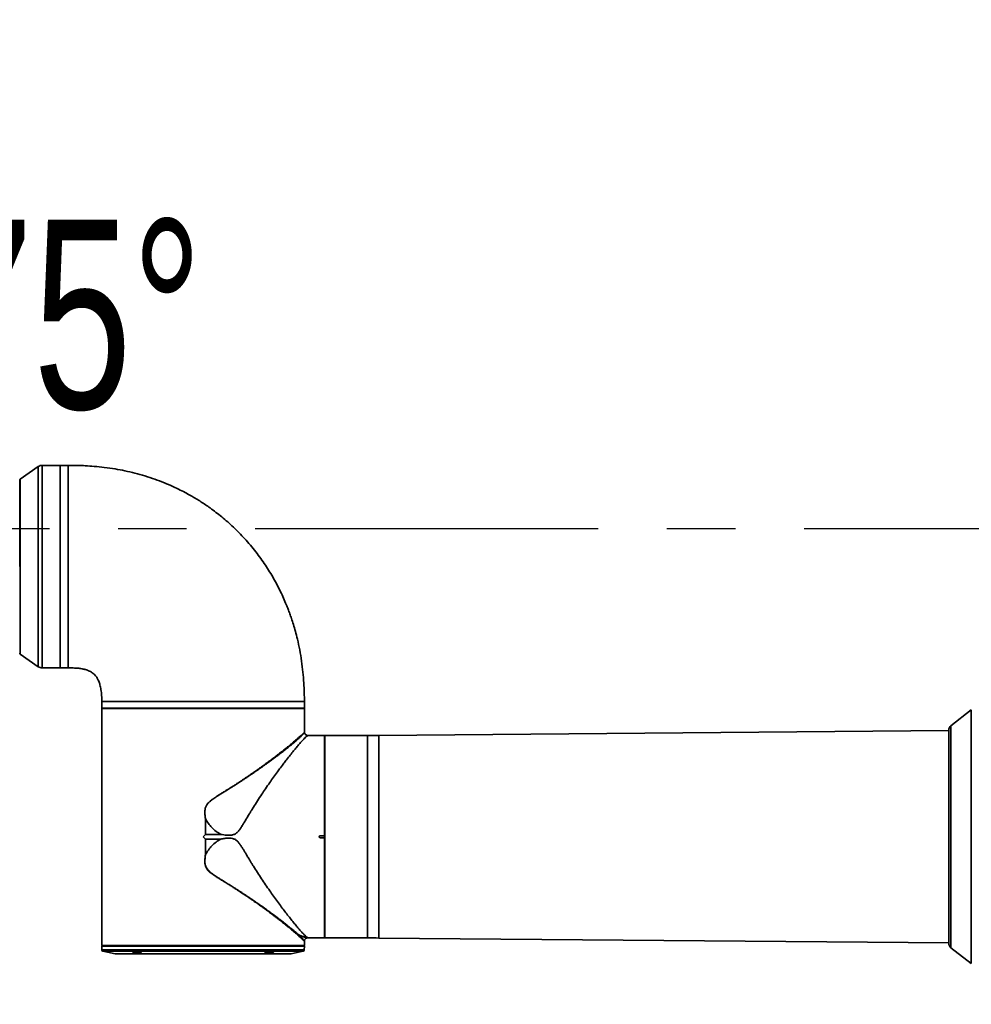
# Paper-space layout '图纸2' of a CAD drawing. Header units: millimetres. Extents: x 0 to 420, y 0 to 297.
# Tile 13 of 19: x 178 to 213, y 170 to 206. Entities that reach past the tile are written whole.
import ezdxf

# ---------------------------------------------------------------- set-up
doc = ezdxf.new("R2010")
doc.units = ezdxf.units.MM
doc.linetypes.add('CENTERX2', pattern=[20.32, 12.7, -2.54, 2.54, -2.54])
doc.layers.get('0').update_dxf_attribs({"lineweight": 18})
doc.layers.add('中心线层', color=6, linetype='CENTERX2', lineweight=25)
doc.layers.add('标注层', color=150, linetype='Continuous', lineweight=18)
doc.styles.add('SLDTEXTSTYLE1', font='txt', dxfattribs={"width": 0.7})
doc.dimstyles.new('SLDDIMSTYLE3', dxfattribs={"dimtxt": 7, "dimasz": 4, "dimexe": 0, "dimexo": 0.0625, "dimgap": 1.75, "dimtad": 0, "dimtih": 1, "dimtoh": 1, "dimlfac": 20, "dimrnd": 1e-09, "dimzin": 12, "dimdsep": 46, "dimtxsty": 'SLDTEXTSTYLE1', "dimcen": 0, "dimdle": 8, "dimadec": 0, "dimazin": 3, "dimtfac": 1, "dimtdec": 3, "dimtofl": 0, "dimtmove": 0, "dimatfit": 3, "dimfxl": 1, "dimfrac": 2, "dimtolj": 1, "dimarcsym": 0})
doc.dimstyles.new('SLDDIMSTYLE4', dxfattribs={"dimtxt": 3.5, "dimasz": 4, "dimexe": 0, "dimexo": 0.0625, "dimgap": 0.875, "dimtad": 0, "dimtih": 1, "dimtoh": 1, "dimdec": 4, "dimlfac": 20, "dimzin": 12, "dimdsep": 46, "dimtxsty": 'SLDTEXTSTYLE1', "dimcen": 0.09, "dimdle": 8, "dimazin": 3, "dimtfac": 1, "dimtdec": 3, "dimtofl": 0, "dimtmove": 0, "dimatfit": 3, "dimfxl": 1, "dimfrac": 2, "dimtolj": 1, "dimarcsym": 0})

# ---------------------------------------------------------------- blocks, each defined once
blk = doc.blocks.new('*X57')
at = {"layer": '标注层'}
blk.add_hatch(color=7, dxfattribs=at).paths.add_polyline_path([(276.344, 229.338), (279.855, 231.32), (279.259, 232.123)], flags=0)
at = {"layer": '标注层', "color": 7}
for p, q in [((276.344, 229.338), (289.254, 238.915)), ((289.254, 238.915), (310.753, 238.915))]:
    blk.add_line(p, q, dxfattribs=at)
at = {"layer": '标注层', "color": 7, "char_height": 7, "attachment_point": 1, "style": 'SLDTEXTSTYLE1'}
for s, insert, width in [('%%C', (290.254, 247.968), 6.56983), ('2806', (298.484, 247.938), 26.60782)]:
    blk.add_mtext(s, dxfattribs=dict(at, insert=insert, width=width))
blk = doc.blocks.new('*X58')
at = {"layer": '标注层'}
for points in [[(213.89, 257.426), (209.859, 257.461), (209.974, 256.468)], [(220.004, 117.394), (216.019, 118.008), (215.991, 117.008)]]:
    blk.add_hatch(color=7, dxfattribs=at).paths.add_polyline_path(points, flags=0)
at = {"layer": '标注层', "color": 7}
blk.add_line((220.004, 118.072), (220.004, 115.394), dxfattribs=at)
for start, end in [(95, 182.5), (182.5, 270)]:
    blk.add_arc((220.004, 187.544), 70.15, start, end, dxfattribs=at)
blk = doc.blocks.new('SW_CENTERMARKSYMBOL_0')
at = {"layer": '中心线层', "color": 0}
blk.add_line((-0.05, 0), (-70.657, 0), dxfattribs=at)

psp = doc.layouts.new('图纸2')

# ---------------------------------------------------------------- linework, layer by layer
at = {"color": 7, "linetype": 'Continuous', "lineweight": 35}
for p, q in [((178.8988224, 189.8481361), (178.2347093, 189.3832569)), ((179.7133824, 189.8933281), (179.042188, 189.8933281)), ((180.0033824, 189.8933281), (179.7133824, 189.8933281)), ((179.7133824, 189.8933281), (179.7133824, 182.3933281)), ((179.7133824, 186.1433281), (179.7133824, 189.8933281)), ((178.2133824, 189.3422953), (178.2133824, 186.1433281)), ((179.7133824, 182.3933281), (179.7133824, 186.1433281)), ((178.2347093, 182.9033993), (178.8988224, 182.4385201)), ((179.042188, 182.3933281), (179.7133824, 182.3933281)), ((179.7133824, 182.3933281), (180.0033824, 182.3933281)), ((181.2533824, 181.1433281), (181.2533824, 181.1033281)), ((181.2533824, 181.1033281), (181.2537191, 181.1033281)), ((181.2535699, 180.8883281), (181.2535699, 180.7308281)), ((188.7531949, 180.8883281), (181.2535699, 180.8883281)), ((181.2537191, 181.1033281), (181.2537191, 180.9033281)), ((181.2537191, 180.9033281), (188.7533824, 180.9033281)), ((181.4283824, 180.9033281), (181.4283824, 180.8883281)), ((188.5783824, 180.8883281), (188.5783824, 180.9033281)), ((188.7531949, 180.7308281), (188.7531949, 180.8883281)), ((188.7533824, 180.9033281), (188.7533824, 181.1433281)), ((213.4455075, 180.8406662), (212.6904276, 180.2533818)), ((181.2533824, 180.693809), (181.2533824, 172.1133281)), ((181.2535699, 180.7308281), (181.2535699, 180.6937677)), ((188.7533776, 180.7308281), (188.7533776, 180.6931656)), ((188.7533824, 180.0119937), (188.7533824, 180.693809)), ((189.4933824, 179.8933281), (188.8791949, 179.8933281)), ((189.4933824, 176.1808281), (189.4933824, 179.8933281)), ((191.0909138, 179.8933281), (189.5083824, 179.8933281)), ((189.5083824, 179.8933281), (189.5083824, 172.3933281)), ((212.6132157, 180.0744382), (191.5158433, 179.8951338)), ((212.6132157, 180.0955114), (212.6132157, 172.1911449)), ((189.5083824, 179.7183281), (189.4933824, 179.7183281)), ((185.0908981, 176.8154058), (185.0890701, 176.8152565)), ((185.0890701, 176.2290158), (185.0890701, 176.8152565)), ((185.0908981, 176.8154058), (185.0908981, 176.2299249)), ((185.0033824, 176.1433281), (185.0890701, 176.2290158)), ((185.0890701, 176.0576404), (185.0033824, 176.1433281)), ((185.6597551, 176.2299257), (185.0908981, 176.2299249)), ((189.3408824, 176.1808281), (189.4933824, 176.1808281)), ((189.4933824, 176.1058281), (189.3408824, 176.1058281)), ((189.4933824, 176.1808281), (189.4933824, 176.1058281)), ((189.4933824, 172.3933281), (189.4933824, 176.1058281)), ((185.0890701, 175.4713997), (185.0890701, 176.0576404)), ((185.0908981, 176.0567313), (185.6597561, 176.0567325)), ((185.0908981, 176.0567313), (185.0908981, 175.4712504)), ((185.0908981, 175.4712504), (185.0890701, 175.4713997)), ((189.4933824, 172.5683281), (189.5083824, 172.5683281)), ((181.2533824, 172.1133281), (188.7533824, 172.1133281)), ((181.2634835, 172.0933281), (181.2536551, 172.0834997)), ((181.2583824, 172.1133281), (181.2783824, 172.0933281)), ((181.2634835, 172.0933281), (188.7432813, 172.0933281)), ((188.7283824, 172.0933281), (188.7483824, 172.1133281)), ((188.7531097, 172.0834997), (188.7432813, 172.0933281)), ((188.7533824, 172.1133281), (188.7533824, 172.2746531)), ((188.8791949, 172.3933281), (189.4933824, 172.3933281)), ((189.5083824, 172.3933281), (191.0909138, 172.3933281)), ((191.5158433, 172.3915224), (212.6132157, 172.2122181)), ((181.2536551, 172.0834997), (181.2560216, 171.9479194)), ((181.2536551, 172.0834997), (188.7531097, 172.0834997)), ((181.2962082, 171.899763), (181.7466181, 171.809681)), ((181.7564239, 171.80871), (188.2503409, 171.80871)), ((182.455682, 171.8640499), (182.451605, 171.8653447)), ((187.3179638, 171.8152149), (187.3255617, 171.8151396)), ((187.3340782, 171.8294572), (187.3271671, 171.8295309)), ((187.5707543, 171.882273), (187.5631581, 171.882342)), ((188.2601467, 171.809681), (188.7105566, 171.899763)), ((188.7507432, 171.9479194), (188.7531097, 172.0834997)), ((212.6904276, 172.0332744), (213.4455075, 171.4459901))]:
    psp.add_line(p, q, dxfattribs=at)
at = {"color": 8, "linetype": 'Continuous', "lineweight": 35}
for p, q in [((178.8988224, 189.8481361), (178.8988224, 182.4385201)), ((179.042188, 189.8933281), (179.042188, 186.1433281)), ((180.0033824, 182.3933281), (180.0033824, 189.8933281)), ((178.2347093, 189.3832569), (178.2347093, 186.1433281)), ((178.2347093, 186.1433281), (178.2347093, 182.9033993)), ((179.042188, 186.1433281), (179.042188, 182.3933281)), ((188.7533824, 181.1433281), (181.2533824, 181.1433281)), ((213.4455075, 180.8406662), (213.4455075, 171.4459901)), ((212.6904276, 180.2533818), (212.6904276, 172.0332744)), ((191.0909138, 172.3933281), (191.0909138, 179.8933281)), ((191.5158433, 179.8951338), (191.5158433, 172.3915224)), ((181.2560216, 171.9479194), (188.7507432, 171.9479194)), ((181.2962082, 171.899763), (187.6247504, 171.899763)), ((181.7466181, 171.809681), (187.3062625, 171.809681)), ((187.3062625, 171.809681), (188.2601467, 171.809681)), ((187.6247504, 171.899763), (188.7105566, 171.899763))]:
    psp.add_line(p, q, dxfattribs=at)
at = {"color": 7, "linetype": 'CENTERX2', "lineweight": 18}
psp.add_arc((220.0035491, 187.5436614), 70.15, 95, 85, dxfattribs=at)
at = {"color": 7, "linetype": 'Continuous', "lineweight": 35}
for centre, radius, start, end in [((179.042188, 189.6433281), 0.25, 90, 124.9920202), ((178.2633824, 189.3422953), 0.05, 124.9920202, 179.99999992), ((178.2633824, 182.9443609), 0.05, 180, 235.00797988), ((179.042188, 182.6433281), 0.25, 235.0079798, 270), ((212.8132157, 180.0955114), 0.2, 127.87498365, 180), ((191.0909138, 229.8933281), 50, 270, 270.48693916), ((191.0909138, 122.3933281), 50, 89.51306084, 90), ((212.8132157, 172.1911449), 0.2, 180, 232.12501635), ((181.306014, 171.948792), 0.05, 181, 258.69006744), ((181.7564239, 171.85871), 0.05, 258.69006749, 270), ((188.2503409, 171.85871), 0.05, 270, 281.30993251), ((188.7007508, 171.948792), 0.05, 281.30993256, 359)]:
    psp.add_arc(centre, radius, start, end, dxfattribs=at)
for points, knots in [([(188.7533824, 181.1433281), (188.7525456, 181.2504624), (188.7507473, 181.4806849), (188.7339653, 181.843642), (188.7021372, 182.2371586), (188.6518137, 182.6456007), (188.5835202, 183.0543802), (188.5047968, 183.4215948), (188.424292, 183.7370637), (188.3498915, 183.9931128), (188.2797621, 184.2112378), (188.2145863, 184.3984603), (188.1511623, 184.5688266), (188.0432425, 184.8408674), (187.8731134, 185.2229629), (187.6167307, 185.7121891), (187.3113013, 186.2085763), (186.9545025, 186.703839), (186.5580967, 187.1741299), (186.1357767, 187.6039183), (185.7057729, 187.9828801), (185.3538076, 188.2524015), (185.0911139, 188.4350114), (184.9206622, 188.5472436), (184.7509116, 188.6531379), (184.5754074, 188.7568419), (184.378557, 188.8666195), (184.1471233, 188.9869895), (183.8732324, 189.1177182), (183.5600492, 189.2525046), (183.2149626, 189.3837823), (182.85049, 189.503787), (182.4801284, 189.6072768), (182.112279, 189.6929375), (181.7350842, 189.7641967), (181.3566211, 189.8192139), (180.9857287, 189.857602), (180.674233, 189.8784835), (180.4239625, 189.8884798), (180.2379952, 189.8924081), (180.1102192, 189.8932896), (180.0370645, 189.8933646), (180.0121127, 189.8933376), (180.0033824, 189.8933281)], [0, 0, 0, 0, 0.3215251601, 0.690930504, 1.0901925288, 1.5061583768, 1.9256440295, 2.3336357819, 2.6329032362, 2.9026119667, 3.1337544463, 3.3204748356, 3.4975418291, 3.6793046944, 4.1987893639, 4.7519713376, 5.3358088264, 5.9465131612, 6.5822625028, 7.179876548, 7.753293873, 8.3010801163, 8.5092495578, 8.7134056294, 8.9135147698, 9.1096575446, 9.3251621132, 9.5898934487, 9.892441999, 10.2358081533, 10.6128972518, 11.0001687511, 11.3870401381, 11.7666365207, 12.1333624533, 12.5388055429, 12.9140600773, 13.2521708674, 13.4755971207, 13.6657323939, 13.8104012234, 13.859086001, 13.8852877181, 13.8852877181, 13.8852877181, 13.8852877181]), ([(180.0033824, 182.3933281), (180.0684026, 182.393282), (180.1999183, 182.3931886), (180.3873572, 182.3815173), (180.5501482, 182.3572308), (180.6719949, 182.3259279), (180.7609205, 182.2928311), (180.8588747, 182.2451101), (180.967678, 182.1685214), (181.0512921, 182.0690553), (181.1056963, 181.9785789), (181.1489135, 181.8866811), (181.1928276, 181.7539422), (181.2284269, 181.5776764), (181.2500872, 181.3688534), (181.2522663, 181.2197154), (181.2533824, 181.1433281)], [0, 0, 0, 0, 0.1955243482, 0.3954853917, 0.5642252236, 0.6897533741, 0.7730928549, 0.8491209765, 1.0171616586, 1.168728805, 1.2360150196, 1.3344013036, 1.4734597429, 1.6554132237, 1.8741568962, 2.1038351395, 2.1038351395, 2.1038351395, 2.1038351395]), ([(188.8791949, 179.8933281), (188.8755658, 179.8911488), (188.8682103, 179.8867318), (188.8260759, 179.8513309), (188.7702754, 179.796317), (188.6984223, 179.7218282), (188.6139291, 179.6284327), (188.5164972, 179.5163943), (188.4083507, 179.3878815), (188.2914529, 179.2449377), (188.1770567, 179.1015067), (188.0674588, 178.9609596), (187.967281, 178.8300584), (187.8625027, 178.6908318), (187.7451014, 178.5320365), (187.6139124, 178.3506134), (187.4670603, 178.1427948), (187.320857, 177.9309583), (187.1691311, 177.7049229), (187.0193748, 177.475752), (186.8907983, 177.2737413), (186.7943006, 177.117946), (186.7199583, 176.9957843), (186.643596, 176.8682989), (186.5660236, 176.7379328), (186.4916304, 176.6134227), (186.4304889, 176.5136593), (186.3767519, 176.4328677), (186.3332411, 176.3740563), (186.2779095, 176.3106076), (186.2167813, 176.2604219), (186.150648, 176.2282092), (186.0928481, 176.2101239), (186.0265658, 176.1998817), (185.9530783, 176.1970631), (185.8298256, 176.2018337), (185.7323254, 176.2179386), (185.6597551, 176.2299257)], [0, 0, 0, 0, 0.2110351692, 0.4277324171, 0.6404171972, 0.844804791, 1.0553433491, 1.2724497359, 1.4823428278, 1.693773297, 1.9092456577, 2.0656110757, 2.2282273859, 2.3822361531, 2.5466816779, 2.755060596, 2.9587562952, 3.1803124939, 3.3770913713, 3.6006944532, 3.8121956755, 3.9197835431, 4.0116349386, 4.130950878, 4.2491325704, 4.3460022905, 4.4493824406, 4.5051749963, 4.5579632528, 4.60891055, 4.6886906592, 4.7280581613, 4.7686124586, 4.8202250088, 4.8737107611, 4.9286916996, 5.0887398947, 5.0887398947, 5.0887398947, 5.0887398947]), ([(188.7542444, 180.0002708), (188.753982, 180.0023311), (188.7534572, 180.0064519), (188.7534073, 180.0106056), (188.7533824, 180.0126824)], [0, 0, 0, 0, 0.006230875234, 0.012462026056, 0.012462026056, 0.012462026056, 0.012462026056]), ([(188.880324, 179.8932626), (188.8647122, 179.8948079), (188.8340396, 179.897844), (188.7945986, 179.9225688), (188.7646775, 179.9578707), (188.7575542, 179.9874701), (188.7539555, 180.0024235)], [0, 0, 0, 0, 0.04741719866, 0.0931605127, 0.13868323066, 0.18516176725, 0.18516176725, 0.18516176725, 0.18516176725]), ([(185.0920958, 176.8139635), (185.0919207, 176.8143067), (185.0916817, 176.8147752), (185.0912369, 176.8152515), (185.0910032, 176.815358), (185.0908981, 176.8154058)], [0, 0, 0, 0, 0.0011635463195, 0.0015882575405, 0.0019352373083, 0.0019352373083, 0.0019352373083, 0.0019352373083]), ([(185.0920958, 176.8139635), (185.1254736, 176.7535187), (185.1921371, 176.6327958), (185.3263911, 176.4746145), (185.4807595, 176.3354352), (185.5999649, 176.2651692), (185.6597551, 176.2299257)], [0, 0, 0, 0, 0.2074530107, 0.41433401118, 0.62153961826, 0.83005332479, 0.83005332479, 0.83005332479, 0.83005332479]), ([(185.0908981, 176.2299249), (185.0906696, 176.2298985), (185.090143, 176.2298378), (185.0895354, 176.2294515), (185.0891945, 176.2291323), (185.0890701, 176.2290158)], [0, 0, 0, 0, 0.0006931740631, 0.0015976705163, 0.0021175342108, 0.0021175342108, 0.0021175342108, 0.0021175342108]), ([(189.3408824, 176.1058281), (189.3366657, 176.1062426), (189.3282323, 176.1070716), (189.3170085, 176.1135369), (189.3084754, 176.123051), (189.3041544, 176.1335985), (189.302914, 176.1447587), (189.3048171, 176.1559791), (189.3110397, 176.167212), (189.32062, 176.1756941), (189.3311481, 176.1801878), (189.3381171, 176.1806462), (189.3408824, 176.1808281)], [0, 0, 0, 0, 0.01280509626, 0.02561017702, 0.03841566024, 0.05122140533, 0.05964554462, 0.0724506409, 0.08525572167, 0.09806120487, 0.11086694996, 0.11929108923, 0.11929108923, 0.11929108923, 0.11929108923]), ([(185.0890701, 176.0576404), (185.0892961, 176.0574364), (185.089711, 176.0570621), (185.0903658, 176.0567686), (185.090759, 176.0567411), (185.0908981, 176.0567313)], [0, 0, 0, 0, 0.000922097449, 0.0016925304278, 0.0021144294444, 0.0021144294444, 0.0021144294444, 0.0021144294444]), ([(185.0920982, 175.4726915), (185.1254633, 175.5331607), (185.1921947, 175.6541012), (185.3267914, 175.8125435), (185.4812666, 175.9515931), (185.6003039, 176.0217121), (185.6597561, 176.0567325)], [0, 0, 0, 0, 0.20749854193, 0.41500476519, 0.62277488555, 0.830081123, 0.830081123, 0.830081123, 0.830081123]), ([(185.6597561, 176.0567325), (185.6855469, 176.0613293), (185.7354393, 176.0702219), (185.8082965, 176.0799237), (185.8919326, 176.0877489), (185.9882384, 176.0904651), (186.0982514, 176.0786046), (186.1845147, 176.0451582), (186.2448325, 176.0032219), (186.3020279, 175.9513646), (186.3645769, 175.8729659), (186.431254, 175.7717291), (186.4930456, 175.6707816), (186.5540792, 175.5687512), (186.6196397, 175.4586065), (186.6844372, 175.3500858), (186.7471969, 175.2459535), (186.8055236, 175.1505701), (186.8951696, 175.0060464), (187.0162858, 174.8156425), (187.166159, 174.5863714), (187.3178278, 174.3600466), (187.4670639, 174.1438659), (187.613912, 173.936042), (187.7570371, 173.7381101), (187.8983509, 173.5476079), (188.035338, 173.3671212), (188.1665649, 173.1982988), (188.2914522, 173.0417209), (188.4083502, 172.8987749), (188.5164966, 172.7702626), (188.6139287, 172.658224), (188.6984217, 172.5648285), (188.7702751, 172.4903396), (188.8260756, 172.4353256), (188.8682101, 172.3999245), (188.8755658, 172.3955074), (188.8791949, 172.3933281)], [0, 0, 0, 0, 0.0570977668, 0.1104557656, 0.160153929, 0.2401568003, 0.3201669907, 0.3998834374, 0.4384611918, 0.4798440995, 0.5678142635, 0.6562545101, 0.7447500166, 0.8269334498, 0.9172787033, 1.0270391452, 1.1064886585, 1.187499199, 1.2766348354, 1.4881600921, 1.6990040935, 1.9086240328, 2.1302157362, 2.3339451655, 2.5423604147, 2.7593194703, 2.9699607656, 3.1798550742, 3.3953617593, 3.6068274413, 3.8167570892, 4.0338979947, 4.2444716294, 4.4488949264, 4.6616136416, 4.8783468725, 5.0894188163, 5.0894188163, 5.0894188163, 5.0894188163]), ([(188.4715158, 172.5351536), (188.4444893, 172.5585933), (188.3894265, 172.6063485), (188.293139, 172.6878807), (188.187684, 172.7755051), (188.0724014, 172.8695624), (187.9476126, 172.9695199), (187.826546, 173.0646248), (187.7126165, 173.1527644), (187.6085647, 173.2322414), (187.4963116, 173.3167933), (187.3832764, 173.4007066), (187.269569, 173.4840126), (187.1551291, 173.5667649), (187.031256, 173.6550798), (186.9058196, 173.743232), (186.7755672, 173.8335066), (186.6368089, 173.9281701), (186.4686198, 174.0409319), (186.3144766, 174.1423216), (186.1931458, 174.2208596), (186.1334566, 174.2591868), (186.0993856, 174.2809932), (186.0779369, 174.2945911), (186.0536335, 174.3099955), (186.0203312, 174.3310447), (185.9768691, 174.3584371), (185.9231505, 174.3921675), (185.8590757, 174.4322462), (185.7699119, 174.4877108), (185.6674862, 174.5513856), (185.5558568, 174.6215732), (185.451486, 174.6890565), (185.3461579, 174.7613166), (185.2536392, 174.8336315), (185.1824461, 174.9048127), (185.1374722, 174.9648777), (185.1080342, 175.0213945), (185.0887384, 175.0746152), (185.0694338, 175.1610375), (185.065095, 175.2954006), (185.0804789, 175.408332), (185.0890701, 175.4713997)], [0, 0, 0, 0, 0.1844699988, 0.3758319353, 0.5742601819, 0.7624937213, 0.9593870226, 1.1650333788, 1.3013076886, 1.4438022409, 1.5925339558, 1.7475177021, 1.8791132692, 2.0186473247, 2.1661249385, 2.321550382, 2.4564097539, 2.6114976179, 2.7868138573, 3.00898326, 3.106948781, 3.1708160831, 3.1964972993, 3.2135986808, 3.237697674, 3.2721843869, 3.3170587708, 3.3723207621, 3.4379702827, 3.5140072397, 3.645088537, 3.7498836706, 3.8536425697, 3.9641971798, 4.0770169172, 4.153221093, 4.2206639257, 4.2676021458, 4.3153527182, 4.3647069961, 4.4930443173, 4.655365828, 4.655365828, 4.655365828, 4.655365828]), ([(185.0920982, 175.4726915), (185.0835527, 175.4137472), (185.0664434, 175.2957313), (185.0697588, 175.1592717), (185.0907624, 175.0719114), (185.1106248, 175.015447), (185.1468607, 174.9501651), (185.2045148, 174.8817726), (185.2923171, 174.801997), (185.4123205, 174.7157336), (185.5605346, 174.620328), (185.7095093, 174.5278035), (185.8580038, 174.4366802), (186.004928, 174.3457296), (186.1368222, 174.2628134), (186.2799522, 174.1715286), (186.4298014, 174.0746388), (186.5810179, 173.9752353), (186.7159651, 173.885272), (186.841761, 173.800184), (186.999867, 173.69168), (187.1761391, 173.568424), (187.3602518, 173.4368476), (187.5235483, 173.3178233), (187.6672564, 173.2111712), (187.7927086, 173.1165137), (187.9201158, 173.0188954), (188.0461092, 172.9205277), (188.1671937, 172.823982), (188.2802852, 172.7320555), (188.3826618, 172.6466505), (188.4731785, 172.569029), (188.5208257, 172.5262909), (188.5428003, 172.5065803)], [0, 0, 0, 0, 0.1495303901, 0.2993832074, 0.3381418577, 0.3746755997, 0.449373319, 0.5239722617, 0.5983176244, 0.7469238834, 0.8950874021, 1.0433303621, 1.1915562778, 1.3394103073, 1.487038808, 1.5947927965, 1.7823092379, 1.9572500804, 2.0785585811, 2.2217016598, 2.3740007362, 2.6131748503, 2.835416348, 3.0407119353, 3.2291602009, 3.4009438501, 3.5562979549, 3.7762640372, 3.9731153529, 4.1474420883, 4.3708282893, 4.5652139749, 4.7315998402, 4.7315998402, 4.7315998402, 4.7315998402]), ([(185.0908981, 175.4712504), (185.091003, 175.4712982), (185.0912365, 175.4714045), (185.0916818, 175.4718805), (185.0919221, 175.4723486), (185.0920982, 175.4726915)], [0, 0, 0, 0, 0.0003463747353, 0.0007710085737, 0.0019353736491, 0.0019353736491, 0.0019353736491, 0.0019353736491]), ([(188.5428004, 172.5065803), (188.5427996, 172.5065808), (188.5427972, 172.5065821), (188.5427895, 172.5065856), (188.5427636, 172.5065971), (188.5426666, 172.5066376), (188.5422928, 172.5067909), (188.5408241, 172.5073835), (188.5350015, 172.5097169), (188.523508, 172.5143049), (188.5011655, 172.5232413), (188.4833859, 172.5303857), (188.4715208, 172.5351536)], [0, 0, 0, 0, 0.000002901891, 0.0000081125, 0.000025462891, 0.00008788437, 0.000323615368, 0.001238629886, 0.004842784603, 0.01914661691, 0.03832287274, 0.076793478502, 0.076793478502, 0.076793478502, 0.076793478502]), ([(188.7533824, 172.2745942), (188.7534123, 172.2764078), (188.7534723, 172.280035), (188.7539009, 172.2836373), (188.7541153, 172.2854384)], [0, 0, 0, 0, 0.005441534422, 0.01088309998, 0.01088309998, 0.01088309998, 0.01088309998]), ([(188.7539981, 172.2845602), (188.7565745, 172.2964334), (188.7616727, 172.3199278), (188.781887, 172.3499964), (188.8084378, 172.3742961), (188.830515, 172.3831871), (188.8416156, 172.3876576)], [0, 0, 0, 0, 0.03659913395, 0.07242115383, 0.10809980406, 0.14418162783, 0.14418162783, 0.14418162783, 0.14418162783]), ([(188.8407913, 172.3872965), (188.8409899, 172.3873938), (188.8529214, 172.3932426), (188.8666458, 172.3933135), (188.8801416, 172.3933832)], [0, 0, 0, 0, 0.000678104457, 0.040729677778, 0.040729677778, 0.040729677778, 0.040729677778]), ([(182.6865272, 171.8480447), (182.6696272, 171.8525039), (182.6441415, 171.8592283), (182.6010404, 171.8671566), (182.5576381, 171.8738929), (182.5028324, 171.8801283), (182.4458833, 171.883146), (182.4058483, 171.8811798), (182.3903246, 171.8744127), (182.3997331, 171.8639138), (182.4255191, 171.8553262), (182.4384206, 171.8510296)], [0, 0, 0, 0, 0.04545435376, 0.06854669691, 0.09156824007, 0.13426044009, 0.17801748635, 0.22240897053, 0.26679682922, 0.31120083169, 0.35566277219, 0.35566277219, 0.35566277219, 0.35566277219]), ([(182.4384206, 171.8510296), (182.4536325, 171.8469587), (182.4792401, 171.8401057), (182.5230071, 171.8316199), (182.5682093, 171.824227), (182.6114199, 171.8189299), (182.6498208, 171.8159357), (182.6840613, 171.8146618), (182.7107952, 171.8159451), (182.726319, 171.8197631), (182.7329629, 171.8252827), (182.726271, 171.8328547), (182.7079735, 171.8412661), (182.6934241, 171.8458648), (182.6865272, 171.8480447)], [0, 0, 0, 0, 0.0409281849, 0.06889798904, 0.09213553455, 0.13257087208, 0.15461474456, 0.17658210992, 0.21742392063, 0.24068516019, 0.26429989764, 0.30642794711, 0.33096567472, 0.35308077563, 0.35308077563, 0.35308077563, 0.35308077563]), ([(182.692782, 171.8457573), (182.6940087, 171.8453962), (182.7027245, 171.8428304), (182.711147, 171.8388111), (182.713608, 171.8380474), (182.7144099, 171.8377986)], [0, 0, 0, 0, 0.00229836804, 0.016330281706, 0.023113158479, 0.023113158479, 0.023113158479, 0.023113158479]), ([(187.5631581, 171.882342), (187.5460162, 171.8818712), (187.5117363, 171.8809296), (187.4458978, 171.8736767), (187.3816363, 171.8632592), (187.3264813, 171.8506843), (187.2882303, 171.8377207), (187.2725983, 171.826282), (187.2805668, 171.8176786), (187.3055, 171.816036), (187.3179638, 171.8152149)], [0, 0, 0, 0, 0.0435592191, 0.0871085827, 0.13063781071, 0.17416839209, 0.21770512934, 0.26125120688, 0.30479140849, 0.34831169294, 0.34831169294, 0.34831169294, 0.34831169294]), ([(187.3255617, 171.8151396), (187.3426994, 171.8156614), (187.3769606, 171.8167044), (187.4426844, 171.8245959), (187.5068239, 171.8356008), (187.5606344, 171.8481306), (187.5924923, 171.8585724), (187.6077824, 171.8662023), (187.6149034, 171.8731574), (187.6089189, 171.8784337), (187.5912927, 171.8814994), (187.577458, 171.8820205), (187.5707543, 171.882273)], [0, 0, 0, 0, 0.04306268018, 0.08608935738, 0.12912997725, 0.17219490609, 0.21198961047, 0.23493186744, 0.25792380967, 0.30033758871, 0.32332467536, 0.34493493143, 0.34493493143, 0.34493493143, 0.34493493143])]:
    psp.add_open_spline(points, degree=3, knots=knots, dxfattribs=at)
at = {"color": 8, "linetype": 'Continuous', "lineweight": 35}
for points, knots in [([(185.0890701, 176.8152565), (185.0851482, 176.8413897), (185.0776181, 176.8915656), (185.0707796, 176.9642766), (185.0672067, 177.0485145), (185.0718123, 177.1437847), (185.0936035, 177.2327511), (185.1239513, 177.2975868), (185.1548187, 177.3461532), (185.1935846, 177.3929702), (185.2375764, 177.436484), (185.285454, 177.4774112), (185.3381684, 177.5182579), (185.400713, 177.5630412), (185.4778357, 177.6145709), (185.5737673, 177.6762887), (185.6849839, 177.746256), (185.7793435, 177.8047892), (185.8495457, 177.8485458), (185.8949685, 177.8769307), (185.9402597, 177.9053123), (185.9854117, 177.9336917), (186.0304203, 177.9620641), (186.0752679, 177.9904476), (186.1115302, 178.013418), (186.1725887, 178.0524632), (186.2653273, 178.1123862), (186.3817597, 178.1885621), (186.4966141, 178.2646047), (186.599778, 178.3336272), (186.7027288, 178.4033818), (186.8053112, 178.4737264), (186.9127903, 178.5482898), (187.0256805, 178.6275825), (187.1348736, 178.7053098), (187.2363389, 178.7784649), (187.3303334, 178.8470515), (187.4319766, 178.9220125), (187.5406045, 179.0030662), (187.6551929, 179.0898269), (187.7617648, 179.171695), (187.8605686, 179.248672), (187.9659882, 179.3318988), (188.0758036, 179.4198819), (188.187225, 179.5107816), (188.2869131, 179.5936131), (188.379307, 179.6717761), (188.4637307, 179.744469), (188.5392455, 179.810822), (188.6027102, 179.8678356), (188.662036, 179.9224539), (188.7127395, 179.9706534), (188.7446236, 180.0020177), (188.7560559, 180.0149405), (188.7533646, 180.0120034), (188.7533557, 180.0119937)], [0, 0, 0, 0, 0.0574321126, 0.1102701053, 0.1586454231, 0.2406546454, 0.3168407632, 0.3558397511, 0.3958256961, 0.4416174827, 0.4877017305, 0.5302658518, 0.5786377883, 0.6329126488, 0.6979495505, 0.781141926, 0.8825111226, 0.9863869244, 1.025974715, 1.0655656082, 1.1051596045, 1.1447567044, 1.1843569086, 1.2239602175, 1.2635666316, 1.2807066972, 1.3869413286, 1.5129169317, 1.5977948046, 1.703798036, 1.8010277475, 1.8894839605, 1.9985729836, 2.1146996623, 2.2251646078, 2.3299700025, 2.4291184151, 2.5226128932, 2.6584306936, 2.7894764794, 2.9157660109, 3.0373169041, 3.1541489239, 3.3204615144, 3.4809212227, 3.6356182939, 3.7846534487, 3.9484668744, 4.1075758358, 4.2621814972, 4.4125031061, 4.6254874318, 4.8388803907, 5.0460683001, 5.0467558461, 5.0467558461, 5.0467558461, 5.0467558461]), ([(188.7538369, 180.0008148), (188.7528753, 179.99934), (188.7509058, 179.9963197), (188.7324579, 179.9710713), (188.7026081, 179.9370814), (188.6657854, 179.8979554), (188.6282694, 179.8602179), (188.5896046, 179.8230704), (188.5466422, 179.7833405), (188.4992551, 179.7409402), (188.4471123, 179.6953366), (188.394882, 179.6506189), (188.3444871, 179.6082066), (188.2977105, 179.5693224), (188.2448554, 179.5258878), (188.1854196, 179.477598), (188.1188833, 179.4241556), (188.0447127, 179.3652825), (187.9693959, 179.3062341), (187.8933678, 179.2473181), (187.8169874, 179.1887381), (187.7325008, 179.1246321), (187.6394289, 179.0548033), (187.5372983, 178.9790869), (187.4339755, 178.9034469), (187.3299094, 178.8281873), (187.2254955, 178.753542), (187.1119071, 178.6733207), (186.9888003, 178.587497), (186.8672032, 178.5038882), (186.754298, 178.4272516), (186.6491213, 178.3567002), (186.5383943, 178.2832421), (186.4131956, 178.2011975), (186.2731204, 178.1106415), (186.1401815, 178.0259717), (186.0198352, 177.9503357), (185.9169335, 177.8865662), (185.8083985, 177.8195505), (185.6943311, 177.7494262), (185.5815046, 177.6792041), (185.4816611, 177.6155042), (185.3991037, 177.5605778), (185.3309225, 177.5117578), (185.2738185, 177.4669206), (185.2257825, 177.4243974), (185.185947, 177.3830106), (185.1518632, 177.3404657), (185.1232703, 177.2948182), (185.1008214, 177.2459172), (185.0848449, 177.1937547), (185.0751947, 177.1415106), (185.0703975, 177.0865084), (185.0694548, 177.0294366), (185.0726555, 176.9659857), (185.0795366, 176.8935659), (185.0876192, 176.8423366), (185.0920958, 176.8139635)], [0, 0, 0, 0, 0.1505641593, 0.3083629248, 0.4793594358, 0.6247127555, 0.7249989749, 0.8300134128, 0.9398785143, 1.0351541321, 1.1392802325, 1.2524574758, 1.3237288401, 1.4010975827, 1.4846582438, 1.5745089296, 1.6707495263, 1.7734796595, 1.8827955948, 1.9708272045, 2.0656379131, 2.1673059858, 2.2759036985, 2.391494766, 2.5141305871, 2.6164454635, 2.7256612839, 2.841801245, 2.9648730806, 3.0948662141, 3.1985148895, 3.2899272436, 3.3931637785, 3.5082107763, 3.6350260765, 3.7735304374, 3.8638149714, 3.9531913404, 4.0429761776, 4.1462687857, 4.2482292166, 4.3344831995, 4.4051743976, 4.4644810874, 4.51705069, 4.5630455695, 4.6038171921, 4.6417074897, 4.6812506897, 4.7204776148, 4.7581830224, 4.799412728, 4.8355865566, 4.877948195, 4.9232361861, 4.9734633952, 5.0358143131, 5.0358143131, 5.0358143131, 5.0358143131]), ([(188.7533642, 172.2746531), (188.7518253, 172.2764266), (188.7486908, 172.2800388), (188.7231505, 172.3059912), (188.6759285, 172.3511066), (188.5982181, 172.423573), (188.5144893, 172.4973089), (188.4715158, 172.5351536)], [0, 0, 0, 0, 0.06293674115, 0.12819140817, 0.19320493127, 0.28604498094, 0.38393818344, 0.38393818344, 0.38393818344, 0.38393818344]), ([(188.8407318, 172.3874187), (188.8385787, 172.3882704), (188.8342529, 172.3899818), (188.8011837, 172.4032443), (188.7564488, 172.4210959), (188.7067984, 172.4410911), (188.6568108, 172.4609568), (188.6036276, 172.4822837), (188.5631913, 172.4984354), (188.5428003, 172.5065803)], [0, 0, 0, 0, 0.0522086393, 0.10489124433, 0.15999386, 0.20346192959, 0.24044416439, 0.28031745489, 0.32087833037, 0.32087833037, 0.32087833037, 0.32087833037]), ([(188.5428004, 172.5065803), (188.575082, 172.4766295), (188.6397176, 172.4166608), (188.7043464, 172.3481639), (188.7464659, 172.2977709), (188.7515271, 172.2896018), (188.7540513, 172.2855276)], [0, 0, 0, 0, 0.07658564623, 0.15334297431, 0.23009554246, 0.30645987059, 0.30645987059, 0.30645987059, 0.30645987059]), ([(182.451605, 171.8653447), (182.4441888, 171.8678541), (182.4311423, 171.8722686), (182.4237739, 171.876298), (182.420594, 171.878037)], [0, 0, 0, 0, 0.019113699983, 0.033624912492, 0.033624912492, 0.033624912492, 0.033624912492]), ([(182.7131326, 171.834665), (182.7103429, 171.8336088), (182.7020799, 171.8304806), (182.6727132, 171.8285914), (182.6309564, 171.8311038), (182.5925223, 171.8354845), (182.5559777, 171.8407911), (182.5190916, 171.8480327), (182.4830011, 171.8561704), (182.4652733, 171.8612836), (182.455682, 171.86405)], [0, 0, 0, 0, 0.0235073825, 0.06962897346, 0.11584311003, 0.1403129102, 0.16565817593, 0.20413478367, 0.23055930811, 0.26170835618, 0.26170835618, 0.26170835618, 0.26170835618]), ([(187.3271672, 171.829531), (187.3162158, 171.830319), (187.2994511, 171.8315253), (187.2902007, 171.835844), (187.2899485, 171.8386596), (187.2898369, 171.8399049)], [0, 0, 0, 0, 0.021556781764, 0.032999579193, 0.042073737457, 0.042073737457, 0.042073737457, 0.042073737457]), ([(187.589287, 171.8809552), (187.5880884, 171.8796753), (187.5851508, 171.8765382), (187.5703194, 171.8703695), (187.5483544, 171.8628836), (187.5196679, 171.8552229), (187.4829695, 171.8470578), (187.435993, 171.8381485), (187.3797468, 171.830991), (187.3490519, 171.8299601), (187.3340782, 171.8294572)], [0, 0, 0, 0, 0.01750278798, 0.04289905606, 0.07201581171, 0.1028190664, 0.12935030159, 0.16939718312, 0.21724382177, 0.26281553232, 0.26281553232, 0.26281553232, 0.26281553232])]:
    psp.add_open_spline(points, degree=3, knots=knots, dxfattribs=at)

# ---------------------------------------------------------------- block references
at = {"layer": '中心线层', "color": 7}
psp.add_blockref('SW_CENTERMARKSYMBOL_0', (220.0035491, 187.5436614), dxfattribs=at)

# ---------------------------------------------------------------- texts
at = {"layer": '标注层', "color": 7, "insert": (162.6852099, 198.990146), "char_height": 7, "width": 46.645810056, "attachment_point": 1, "style": 'SLDTEXTSTYLE1'}
psp.add_mtext('J5:175%%D', dxfattribs=at)

# ---------------------------------------------------------------- dimensions: what is measured, and where the dimension line sits
at = {"layer": '标注层', "color": 7}
dim = psp.add_angular_dim_2l(base=(149.9206363, 184.4837754), line1=((220.0035491, 118.0716422), (220.0035491, 257.2587242)), line2=((213.8895737, 257.4267195), (220.0035491, 187.5436614)), dimstyle='SLDDIMSTYLE4', override={"dimtad": 0, "dimtih": 1, "dimtoh": 1, "dimsah": 1, "dimtdec": 2, "dimtzin": 12}, dxfattribs=at)
dim.commit()
dim.dimension.update_dxf_attribs({"geometry": '*X58', "text_midpoint": (149.9206363, 184.4837754), "dimtype": 162})
dim = psp.add_diameter_dim_2p(p1=(163.6629929, 145.7493529), p2=(276.3441053, 229.33797), dimstyle='SLDDIMSTYLE3', override={"dimpost": '%%C<>', "dimsah": 1, "dimtzin": 12}, dxfattribs=at)
dim.commit()
dim.dimension.update_dxf_attribs({"geometry": '*X57', "text_midpoint": (296.2987822, 244.1406625), "dimtype": 163})

doc.saveas('drawing.dxf')
